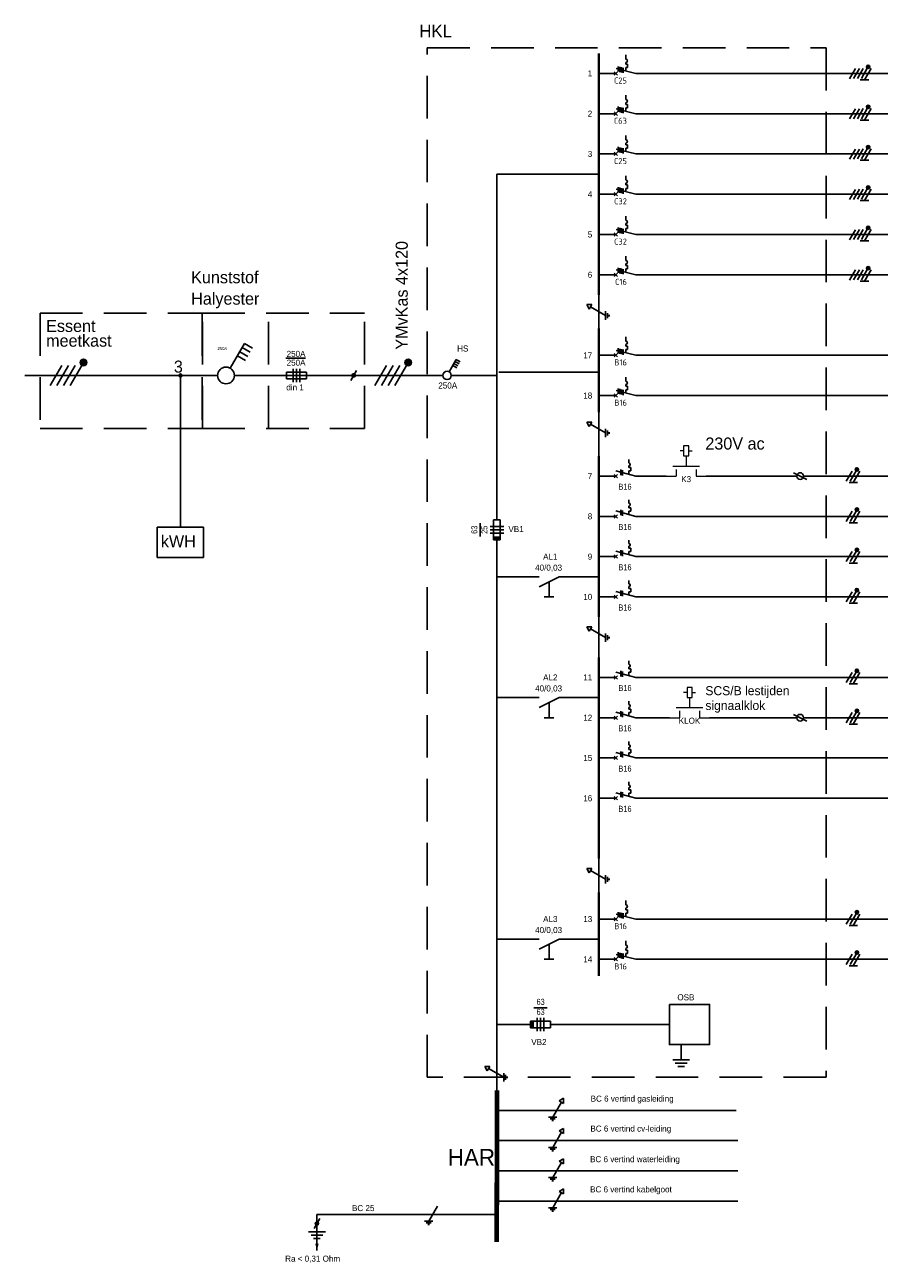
# Model space of a CAD drawing. Header units: millimetres. Extents: x -35665 to 9285, y 16711 to 36239.
# Tile 20 of 22: x -17698 to -4962, y 16711 to 35164. Entities that reach past the tile are written whole.
import ezdxf
from ezdxf.enums import TextEntityAlignment as Align

# ---------------------------------------------------------------- set-up
doc = ezdxf.new("R2010")
doc.units = ezdxf.units.MM
doc.header["$LTSCALE"] = 100
doc.linetypes.add('HIDDEN', pattern=[9.525, 6.35, -3.175])
doc.linetypes.add('STABI11', pattern=[2, 1, -1])
for name, color, linetype in [('EL$1----', 3, 'Continuous'), ('EL$1----__HL', 3, 'Continuous'), ('EL$1----_HKL', 3, 'Continuous'), ('EL6-----', 7, 'Continuous'), ('EL6121--', 3, 'Continuous'), ('EL6221--', 3, 'Continuous'), ('EL6222--', 3, 'Continuous'), ('EL6311--', 3, 'Continuous'), ('EL6312--', 3, 'Continuous'), ('WL531---', 4, 'Continuous')]:
    doc.layers.add(name, color=color, linetype=linetype)
doc.styles.add('BURO-018', font='BUROFONT.shx', dxfattribs={"height": 90})
doc.styles.add('BURO-025', font='BUROFONT.shx', dxfattribs={"height": 125})
doc.styles.add('ISO18', font='isocp.shx', dxfattribs={"width": 0.9, "height": 180})
doc.styles.add('SMAL', font='B-GBP', dxfattribs={"width": 0.8, "height": 90})

# ---------------------------------------------------------------- blocks, each defined once
blk = doc.blocks.new('072101A')
at = {"color": 0, "linetype": 'Continuous'}
for p, q in [((1, 0), (-1, 0)), ((-1, 0), (-1, -6)), ((1, -6), (1, 0)), ((-1, -6), (1, -6))]:
    blk.add_line(p, q, dxfattribs=at)
at = {"color": 0, "linetype": 'Continuous', "style": 'BURO-018', "flags": 1}
for tag, p in [('E_ID', (0, 0)), ('E_MATCODE', (0, -5))]:
    blk.add_attdef(tag, p, '', height=1.8, dxfattribs=at)
at = {"color": 0, "linetype": 'Continuous', "style": 'BURO-018'}
blk.add_attdef('E_KODE', text='', height=1.8, dxfattribs=at).set_placement((-3, -3), align=Align.MIDDLE_RIGHT)
blk = doc.blocks.new('0721013F')
at = {"color": 0, "linetype": 'Continuous'}
for p, q in [((-2, -2), (2, -2)), ((-2, -3), (2, -3)), ((2, -4), (-2, -4))]:
    blk.add_line(p, q, dxfattribs=at)
blk = doc.blocks.new('0302A1')
at = {"color": 0, "linetype": 'Continuous'}
blk.add_line((-0.87, -1.5), (0.87, 1.5), dxfattribs=at)
at = {"color": 0, "const_width": 0.5}
blk.add_lwpolyline([(-0.25, 0, 1), (0.25, 0, 1)], format="xyb", close=True, dxfattribs=at)
at = {"color": 0, "linetype": 'Continuous'}
blk.add_circle((0, 0), 0.5, dxfattribs=at)
at = {"color": 0, "linetype": 'Continuous', "style": 'BURO-018', "flags": 1}
blk.add_attdef('E_MATCODE', text='', height=1.8, dxfattribs=at).set_placement((0, 0), align=Align.MIDDLE)
blk = doc.blocks.new('070201')
at = {"color": 0, "linetype": 'Continuous'}
blk.add_line((0, -6), (-3, 0), dxfattribs=at)
at = {"color": 0, "linetype": 'Continuous', "style": 'BURO-018'}
blk.add_attdef('E_ASK1', text='', height=1.8, dxfattribs=at).set_placement((-1, 1), align=Align.RIGHT)
at = {"color": 0, "linetype": 'Continuous', "style": 'BURO-018', "flags": 1}
for tag, p in [('E_ID', (0, 0)), ('E_MATCODE', (0, -5))]:
    blk.add_attdef(tag, p, '', height=1.8, dxfattribs=at)
at = {"color": 0, "linetype": 'Continuous', "style": 'BURO-018'}
blk.add_attdef('E_KODE', text='', height=1.8, dxfattribs=at).set_placement((3, -3), align=Align.MIDDLE_LEFT)
blk.add_attdef('E_ASK2', text='', height=1.8, dxfattribs=at).set_placement((-1, -7), align=Align.TOP_RIGHT)
blk = doc.blocks.new('0713B6')
at = {"color": 0, "linetype": 'Continuous'}
blk.add_line((-4.5, 0), (0, 0), dxfattribs=at)
at = {"color": 0, "linetype": 'Continuous', "const_width": 0.5}
blk.add_lwpolyline([(-4.5, 1.5), (-4.5, -1.5)], dxfattribs=at)
blk = doc.blocks.new('1114A3A')
at = {"color": 0, "linetype": 'Continuous'}
for p, q in [((0.62, 1.08), (2.74, 4.75)), ((2.39, 4.14), (3.6, 3.44)), ((2.74, 4.75), (3.95, 4.05)), ((1.69, 2.93), (2.9, 2.23)), ((2.04, 3.54), (3.25, 2.84))]:
    blk.add_line(p, q, dxfattribs=at)
blk.add_circle((0, 0), 1.25, dxfattribs=at)
at = {"color": 0, "linetype": 'Continuous', "style": 'BURO-018', "flags": 1}
for tag, p in [('E_ID', (0, 0.08)), ('E_MATCODE', (0, -4.92))]:
    blk.add_attdef(tag, p, '', height=1.8, dxfattribs=at)
at = {"color": 0, "linetype": 'Continuous', "style": 'BURO-018'}
blk.add_attdef('E_IGS', text='', height=1.8, dxfattribs=at).set_placement((3, 0.08), align=Align.MIDDLE_LEFT)
blk = doc.blocks.new('021501')
at = {"color": 0, "linetype": 'Continuous'}
for p, q in [((0, -4.5), (0, 0)), ((-2.5, -4.5), (2.5, -4.5)), ((-1.75, -5.5), (1.75, -5.5)), ((-1, -6.5), (1, -6.5))]:
    blk.add_line(p, q, dxfattribs=at)
at = {"color": 0, "linetype": 'Continuous', "style": 'BURO-018', "flags": 1}
blk.add_attdef('E_MATCODE', text='', height=1.8, dxfattribs=at).set_placement((0, 0), align=Align.MIDDLE)
blk = doc.blocks.new('1111A5')
at = {"color": 0, "linetype": 'Continuous'}
for p, q in [((-5, 0), (5, 0)), ((1.44, 2.5), (-1.15, -2)), ((0.79, 2.88), (2.09, 3.62)), ((0.79, 2.88), (2.09, 2.12)), ((2.09, 2.12), (2.09, 3.62)), ((-2.4, -2), (0.1, -2)), ((-1.9, -2.5), (-0.4, -2.5)), ((-1.4, -3), (-0.9, -3))]:
    blk.add_line(p, q, dxfattribs=at)
at = {"color": 0, "linetype": 'Continuous', "style": 'BURO-018', "flags": 1}
blk.add_attdef('E_MATCODE', text='', height=1.8, dxfattribs=at).set_placement((0, 0), align=Align.MIDDLE)
blk = doc.blocks.new('1111A1')
at = {"color": 0, "linetype": 'Continuous'}
for p, q in [((-5, 0), (5, 0)), ((1.44, 2.5), (-1.15, -2)), ((-2.4, -2), (0.1, -2)), ((-1.9, -2.5), (-0.4, -2.5)), ((-1.4, -3), (-0.9, -3))]:
    blk.add_line(p, q, dxfattribs=at)
at = {"color": 0, "linetype": 'Continuous', "style": 'BURO-018', "flags": 1}
blk.add_attdef('E_MATCODE', text='', height=1.8, dxfattribs=at).set_placement((0, 0), align=Align.MIDDLE)
blk = doc.blocks.new('0215A2')
at = {"color": 0, "linetype": 'Continuous'}
for p, q in [((0, -8), (0, 0)), ((-2.5, -2.5), (2.5, -2.5)), ((-1.75, -3.5), (1.75, -3.5)), ((-1, -4.5), (1, -4.5))]:
    blk.add_line(p, q, dxfattribs=at)
blk.add_lwpolyline([(0, -8, 0, 1, 0), (0, -6, 1, 1, 0)], format="xyseb", dxfattribs=at)
at = {"color": 0, "linetype": 'Continuous', "style": 'BURO-018', "flags": 1}
blk.add_attdef('E_MATCODE', text='', height=1.8, dxfattribs=at).set_placement((0, 0), align=Align.MIDDLE)
blk = doc.blocks.new('m1')
at = {"color": 0, "linetype": 'Continuous'}
blk.add_line((0, 21), (0, 33), dxfattribs=at)
blk = doc.blocks.new('b1s')
at = {"color": 0, "linetype": 'Continuous'}
blk.add_line((0, 33), (0, 54), dxfattribs=at)
blk = doc.blocks.new('m1s')
at = {"color": 0, "linetype": 'Continuous'}
blk.add_line((0, 54), (0, 66), dxfattribs=at)
blk = doc.blocks.new('M2')
at = {"color": 0, "linetype": 'Continuous', "lineweight": 20}
for p, q in [((-3, 23), (-3, 31)), ((-2, 30), (0, 30)), ((0, 30), (0, 33)), ((-6, 27.75), (-9, 27.75)), ((-9, 27.75), (-9, 26.25)), ((-9, 26.25), (-6, 26.25)), ((-7.5, 27.75), (-7.5, 28.75)), ((-7.5, 26.25), (-7.5, 25.25)), ((-6, 26.25), (-6, 27.75)), ((-6, 27.25), (-6, 27.25)), ((-2, 24), (0, 24)), ((0, 21), (0, 24))]:
    blk.add_line(p, q, dxfattribs=at)
at = {"color": 0, "linetype": 'STABI11', "lineweight": 20}
blk.add_line((-6, 27), (-3, 27), dxfattribs=at)
at = {"color": 1, "linetype": 'Continuous', "lineweight": 20, "style": 'BURO-018'}
blk.add_attdef('E_VRIJ1', (-6, 30), '', height=1.8, rotation=90, dxfattribs=at)
blk.add_attdef('E_IMS', text='', height=1.8, rotation=90, dxfattribs=at).set_placement((0, 27), align=Align.TOP_CENTER)
blk = doc.blocks.new('M19S')
at = {"color": 0, "linetype": 'Continuous'}
for p, q in [((0, 61), (0, 66)), ((0, 54), (0, 59))]:
    blk.add_line(p, q, dxfattribs=at)
at = {"color": 0}
blk.add_line((1, 62), (-1, 58), dxfattribs=at)
blk.add_circle((0, 60), 1, dxfattribs=at)
at = {"color": 1, "linetype": 'Continuous', "style": 'BURO-018'}
blk.add_attdef('E_TRMNR', text='', height=1.8, rotation=90, dxfattribs=at).set_placement((3, 57), align=Align.TOP_LEFT)
at = {"color": 1, "style": 'BURO-018'}
blk.add_attdef('E_VRIJ1', (-3, 57), '', height=1.8, rotation=90, dxfattribs=at)
blk = doc.blocks.new('F344')
at = {"color": 3}
for p, q in [((0, 15), (0, 25)), ((0, 15), (-1.46, 9.18)), ((0, 9), (0, 4))]:
    blk.add_line(p, q, dxfattribs=at)
for p, q in [((-4.25, 12), (-5.5, 12)), ((-2.75, 12), (-3.25, 12)), ((-2.75, 12.5), (-2.75, 12)), ((-1.75, 12.5), (-2.75, 12.5)), ((-1.75, 12), (-1.75, 12.5)), ((-0.75, 12), (-1.75, 12)), ((-1.71, 11.25), (-0.16, 11.25)), ((-2.09, 9.75), (-0.54, 9.75)), ((-1.96, 10.25), (-0.41, 10.25)), ((-1.84, 10.75), (-0.29, 10.75)), ((-0.5, 8.5), (0.5, 9.5)), ((-0.5, 9.5), (0.5, 8.5))]:
    blk.add_line(p, q)
blk.add_arc((-3.75, 12), 0.5, 0, 180)
at = {"color": 0, "style": 'ISO18', "width": 0.9}
blk.add_attdef('I-NOM', text='', height=1.8, dxfattribs=at).set_placement((-1.5, 13.52), align=Align.RIGHT)
at = {"color": 0, "style": 'ISO18', "width": 0.9, "flags": 3}
blk.add_attdef('NAAM', text='', height=1.8, dxfattribs=at).set_placement((0.01, -3.64), align=Align.MIDDLE)
blk = doc.blocks.new('*U57')
for p, q in [((0, 2000), (0, 1100)), ((0, 1100), (-161, 500)), ((-50, 450), (50, 550)), ((-50, 550), (50, 450)), ((0, 500), (0, 0))]:
    blk.add_line(p, q)
at = {"color": 7}
for p, q in [((-392, 888), (-490, 888)), ((-307, 888), (-255, 888)), ((-254, 950), (-154, 950)), ((-254, 889), (-254, 950)), ((-154, 950), (-154, 889)), ((-154, 889), (-57, 889)), ((-192, 654), (-31, 654)), ((-178, 704), (-17, 704))]:
    blk.add_line(p, q, dxfattribs=at)
blk.add_arc((-349, 888), 43.4, 0, 180, dxfattribs=at)
at = {"color": 7, "style": 'SMAL', "width": 0.8}
blk.add_attdef('IN', text='', height=180, dxfattribs=at).set_placement((-358, 1187), align=Align.MIDDLE)
blk = doc.blocks.new('*U59')
at = {"color": 0, "linetype": 'Continuous'}
for p, q in [((-100, 500), (-500, 500)), ((0, 100), (-600, 100)), ((0, -100), (0, 100)), ((-600, -100), (0, -100))]:
    blk.add_line(p, q, dxfattribs=at)
at = {"linetype": 'Continuous'}
blk.add_line((-600, 100), (-600, -100), dxfattribs=at)
blk.add_line((-600, 100), (-600, -100), dxfattribs=at)
at = {"ltscale": 0.3}
for points in [[(-400, -200), (-400, 200)], [(-299.999904, 200), (-299.999904, -200)], [(-200, -200), (-200, 200)]]:
    blk.add_lwpolyline(points, dxfattribs=at)
at = {"color": 2, "linetype": 'Continuous'}
blk.add_solid([(-600, 100), (-500, 100), (-600, -100), (-500, -100)], dxfattribs=at)
at = {"ltscale": 0.3, "style": 'SMAL', "width": 0.8}
for tag, p in [('PASCO', (-300, 675)), ('ZEKERINGWAARDE', (-300, 375))]:
    blk.add_attdef(tag, text='', height=180, dxfattribs=at).set_placement(p, align=Align.MIDDLE)
blk = doc.blocks.new('ES-ITG07')
for p, q in [((-202, -150), (-29, 150)), ((-87, -150), (90, 157)), ((6, -190), (202, 150)), ((165, 200), (65, 200)), ((161, 220), (70, 220)), ((161, 180), (70, 180)), ((145, 240), (85, 240)), ((145, 160), (85, 160)), ((-119, -190), (131, -190))]:
    blk.add_line(p, q)
blk.add_circle((115, 200), 50)
blk = doc.blocks.new('*U61')
for p, q in [((-437, -157), (-264, 143)), ((-319, -153), (-146, 147)), ((-202, -150), (-29, 150)), ((-87, -150), (90, 157)), ((6, -190), (202, 150)), ((165, 200), (65, 200)), ((161, 220), (70, 220)), ((161, 180), (70, 180)), ((145, 240), (85, 240)), ((145, 160), (85, 160)), ((-119, -190), (131, -190))]:
    blk.add_line(p, q)
blk.add_circle((115, 200), 50)

msp = doc.modelspace()

# ---------------------------------------------------------------- linework, layer by layer
at = {"color": 3, "linetype": 'Continuous'}
for p, q in [((-14636, 30047), (-14424, 30414)), ((-14494, 30292), (-14373, 30222)), ((-14459, 30353), (-14338, 30283)), ((-14424, 30414), (-14303, 30344)), ((-17321, 29789), (-17148, 30089)), ((-17221, 29789), (-17048, 30089)), ((-17121, 29789), (-16948, 30089)), ((-17021, 29789), (-16848, 30089)), ((-14529, 30232), (-14408, 30162)), ((-12481, 29789), (-12308, 30089)), ((-12381, 29789), (-12208, 30089)), ((-12281, 29789), (-12108, 30089)), ((-12181, 29789), (-12008, 30089)), ((-17698, 29939), (-15051, 29939)), ((-15377, 29939), (-14824, 29939)), ((-14565, 29939), (-13799, 29939)), ((-13799, 29939), (-12796, 29939)), ((-12796, 29939), (-11466, 29939))]:
    msp.add_line(p, q, dxfattribs=at)
at = {"color": 3}
for p, q in [((-15727, 27677), (-15727, 27227)), ((-15727, 27677), (-15032, 27677)), ((-15032, 27677), (-15032, 27227)), ((-15727, 27227), (-15032, 27227))]:
    msp.add_line(p, q, dxfattribs=at)
at = {"color": 3, "linetype": 'Continuous', "const_width": 50}
for points in [[(-16835, 30110, 1), (-16810, 30154, 1)], [(-11995, 30110, 1), (-11970, 30154, 1)]]:
    msp.add_lwpolyline(points, format="xyb", close=True, dxfattribs=at)
at = {"color": 3, "linetype": 'Continuous'}
for centre, radius in [((-16823, 30132), 50), ((-11983, 30132), 50), ((-14699, 29939), 125)]:
    msp.add_circle(centre, radius, dxfattribs=at)
at = {"layer": 'EL$1----', "linetype": 'Continuous'}
for p, q in [((-7540, 28439), (-6440, 28439)), ((-7540, 27839), (-6440, 27839)), ((-7540, 27239), (-6440, 27239)), ((-7540, 26639), (-6440, 26639))]:
    msp.add_line(p, q, dxfattribs=at)
at = {"layer": 'EL$1----', "color": 10, "linetype": 'HIDDEN'}
msp.add_lwpolyline([(-11700, 34819), (-5754, 34819), (-5754, 19481), (-11700, 19481)], close=True, dxfattribs=at)
at = {"layer": 'EL$1----'}
for points in [[(-10660, 32939), (-10660, 27789)], [(-8090, 30239), (9285, 30239)], [(-9140, 29989), (-10630, 29989)], [(-8090, 29639), (9285, 29639)], [(-10660, 27489), (-10660, 20268)], [(-8090, 25439), (-8140, 25439)], [(-8090, 24839), (-8140, 24839)], [(-8090, 24239), (-8140, 24239)], [(-8090, 23639), (-8140, 23639)], [(-8090, 21839), (9285, 21839)], [(-8090, 21239), (9285, 21239)], [(-10660, 19789), (-10660, 20268)], [(-9860, 20268), (-8090, 20268)]]:
    msp.add_lwpolyline(points, dxfattribs=at)
at = {"layer": 'EL$1----_HKL'}
for p, q in [((-5840, 34439), (9285, 34439)), ((-5840, 33839), (9285, 33839)), ((-5840, 33239), (9285, 33239)), ((-5840, 32639), (9285, 32639)), ((-5840, 32039), (9285, 32039)), ((-5840, 31439), (9285, 31439)), ((-5840, 28439), (9285, 28439)), ((-5840, 27839), (9285, 27839)), ((-5840, 27239), (9285, 27239)), ((-5840, 26639), (9285, 26639)), ((-5840, 25439), (9285, 25439)), ((-5840, 24839), (9285, 24839)), ((-5840, 24239), (9285, 24239)), ((-5840, 23639), (9285, 23639))]:
    msp.add_line(p, q, dxfattribs=at)
for points in [[(-9140, 34139, 35, 35, 0), (-9140, 34739, 35, 35, 0)], [(-9140, 33539, 35, 35, 0), (-9140, 34139, 35, 35, 0)], [(-9140, 32939, 35, 35, 0), (-9140, 33539, 35, 35, 0)], [(-9140, 32339, 35, 35, 0), (-9140, 32939, 35, 35, 0)], [(-9140, 31739, 35, 35, 0), (-9140, 32339, 35, 35, 0)], [(-9140, 31139, 35, 35, 0), (-9140, 31739, 35, 35, 0)], [(-9140, 29389, 35, 35, 0), (-9140, 30639, 35, 35, 0)], [(-9140, 28139, 35, 35, 0), (-9140, 28739, 35, 35, 0)], [(-9140, 27539, 35, 35, 0), (-9140, 28139, 35, 35, 0)], [(-9140, 26939, 35, 35, 0), (-9140, 27539, 35, 35, 0)], [(-9140, 26339, 35, 35, 0), (-9140, 26939, 35, 35, 0)], [(-9140, 25139, 35, 35, 0), (-9140, 25739, 35, 35, 0)], [(-9140, 24539, 35, 35, 0), (-9140, 25139, 35, 35, 0)], [(-9140, 23939, 35, 35, 0), (-9140, 24539, 35, 35, 0)], [(-9140, 23339, 35, 35, 0), (-9140, 23939, 35, 35, 0)], [(-9140, 22739, 35, 35, 0), (-9140, 23339, 35, 35, 0)], [(-9140, 20989, 35, 35, 0), (-9140, 22239, 35, 35, 0)]]:
    msp.add_lwpolyline(points, format="xyseb", dxfattribs=at)
at = {"layer": 'EL6121--'}
msp.add_lwpolyline([(-8090, 20568), (-7490, 20568), (-7490, 19968), (-8090, 19968)], close=True, dxfattribs=at)
at = {"layer": 'EL6222--', "color": 3}
msp.add_line((-15376, 29939), (-15376, 27677), dxfattribs=at)
at = {"layer": 'EL6222--'}
for p, q in [((-9140, 28889), (-9140, 28739)), ((-9140, 25839), (-9140, 25739)), ((-7093, 18987), (-10664, 18987)), ((-7068, 18537), (-10664, 18537)), ((-7068, 18087), (-10667, 18087)), ((-7068, 17637), (-10667, 17637)), ((-13343, 17437), (-10677, 17437)), ((-13343, 17437), (-10677, 17437)), ((-13343, 17437), (-10677, 17437)), ((-13343, 17302), (-13343, 17437))]:
    msp.add_line(p, q, dxfattribs=at)
for points in [[(-9140, 32939), (-10660, 32939)], [(-11466, 29939), (-12112, 29939)], [(-10660, 29939), (-11341, 29939)], [(-10660, 26939), (-10033, 26939)], [(-9140, 26939), (-9733, 26939)], [(-10660, 25139), (-10033, 25139)], [(-9140, 25139), (-9733, 25139)], [(-10660, 21539), (-10033, 21539)], [(-9140, 21539), (-9733, 21539)], [(-10160, 20268), (-10660, 20268)]]:
    msp.add_lwpolyline(points, dxfattribs=at)
at = {"layer": 'EL6222--', "const_width": 70}
msp.add_lwpolyline([(-10663, 17026), (-10660, 19289)], dxfattribs=at)
at = {"layer": 'EL6222--'}
msp.add_circle((-15377, 29939), 21.6, dxfattribs=at)
at = {"layer": 'EL6311--', "color": 1, "linetype": 'HIDDEN'}
for p, q in [((-17471, 30867), (-17471, 29149)), ((-17471, 30867), (-15051, 30867)), ((-15054, 30867), (-15054, 29149)), ((-15054, 30867), (-12634, 30867)), ((-15051, 29149), (-15051, 30867)), ((-14067, 29149), (-14067, 30867)), ((-12634, 29149), (-12634, 30867)), ((-17471, 29149), (-15051, 29149)), ((-15054, 29149), (-12634, 29149))]:
    msp.add_line(p, q, dxfattribs=at)
at = {"layer": 'EL6312--', "color": 1}
msp.add_line((-13805, 30194), (-13516, 30194), dxfattribs=at)

# ---------------------------------------------------------------- block references
at = {"layer": 'EL$1----'}
ref = msp.add_blockref('F344', (-9340, 34439), dxfattribs=dict(at, xscale=50, yscale=50, zscale=50, rotation=270))
ref.add_attrib('I-NOM', 'C25', dxfattribs={"layer": '0', "color": 0, "height": 90, "style": 'ISO18', "width": 0.9}).set_placement((-8724, 34288), align=Align.RIGHT)
for name, p, xscale, yscale, zscale in [('*U61', (-5185, 34439), 0.5, 0.5, 0.5), ('*U61', (-5185, 33839), 0.5, 0.5, 0.5), ('*U61', (-5185, 33239), 0.5, 0.5, 0.5), ('*U61', (-5185, 32639), 0.5, 0.5, 0.5), ('*U61', (-5185, 32039), 0.5, 0.5, 0.5), ('*U61', (-5185, 31439), 0.5, 0.5, 0.5), ('0302A1', (-12796, 29939), 50, 50, 50), ('ES-ITG07', (-5353, 28439), 0.5, 0.5, 0.5), ('ES-ITG07', (-5353, 27839), 0.5, 0.5, 0.5), ('ES-ITG07', (-5353, 27239), 0.5, 0.5, 0.5), ('ES-ITG07', (-5353, 26639), 0.5, 0.5, 0.5), ('ES-ITG07', (-5353, 25439), 0.5, 0.5, 0.5), ('ES-ITG07', (-5353, 24839), 0.5, 0.5, 0.5), ('ES-ITG07', (-5353, 21839), 0.5, 0.5, 0.5), ('ES-ITG07', (-5353, 21239), 0.5, 0.5, 0.5)]:
    msp.add_blockref(name, p, dxfattribs=dict(at, xscale=xscale, yscale=yscale, zscale=zscale))
ref = msp.add_blockref('F344', (-9340, 33839), dxfattribs=dict(at, xscale=50, yscale=50, zscale=50, rotation=270))
ref.add_attrib('I-NOM', 'C63', dxfattribs={"layer": '0', "color": 0, "height": 90, "style": 'ISO18', "width": 0.9}).set_placement((-8724, 33688), align=Align.RIGHT)
ref = msp.add_blockref('F344', (-9340, 33239), dxfattribs=dict(at, xscale=50, yscale=50, zscale=50, rotation=270))
ref.add_attrib('I-NOM', 'C25', dxfattribs={"layer": '0', "color": 0, "height": 90, "style": 'ISO18', "width": 0.9}).set_placement((-8724, 33088), align=Align.RIGHT)
ref = msp.add_blockref('F344', (-9340, 32639), dxfattribs=dict(at, xscale=50, yscale=50, zscale=50, rotation=270))
ref.add_attrib('I-NOM', 'C32', dxfattribs={"layer": '0', "color": 0, "height": 90, "style": 'ISO18', "width": 0.9}).set_placement((-8724, 32488), align=Align.RIGHT)
ref = msp.add_blockref('F344', (-9340, 32039), dxfattribs=dict(at, xscale=50, yscale=50, zscale=50, rotation=270))
ref.add_attrib('I-NOM', 'C32', dxfattribs={"layer": '0', "color": 0, "height": 90, "style": 'ISO18', "width": 0.9}).set_placement((-8724, 31888), align=Align.RIGHT)
ref = msp.add_blockref('F344', (-9340, 31439), dxfattribs=dict(at, xscale=50, yscale=50, zscale=50, rotation=270))
ref.add_attrib('I-NOM', 'C16', dxfattribs={"layer": '0', "color": 0, "height": 90, "style": 'ISO18', "width": 0.9}).set_placement((-8724, 31288), align=Align.RIGHT)
ref = msp.add_blockref('F344', (-9340, 30239), dxfattribs=dict(at, xscale=50, yscale=50, zscale=50, rotation=270))
ref.add_attrib('I-NOM', 'B16', dxfattribs={"layer": '0', "color": 0, "height": 90, "style": 'ISO18', "width": 0.9}).set_placement((-8724, 30088), align=Align.RIGHT)
at = {"layer": 'EL$1----', "xscale": 50, "yscale": 50, "zscale": 50, "rotation": 90}
for name in ['072101A', '0721013F']:
    msp.add_blockref(name, (-13799, 29939), dxfattribs=at)
at = {"layer": 'EL$1----'}
ref = msp.add_blockref('F344', (-9340, 29639), dxfattribs=dict(at, xscale=50, yscale=50, zscale=50, rotation=270))
ref.add_attrib('I-NOM', 'B16', dxfattribs={"layer": '0', "color": 0, "height": 90, "style": 'ISO18', "width": 0.9}).set_placement((-8724, 29488), align=Align.RIGHT)
ref = msp.add_blockref('*U57', (-9140, 28439), dxfattribs=dict(at, xscale=0.5, yscale=0.5, zscale=0.5, rotation=270))
ref.add_attrib('IN', 'B16', dxfattribs={"layer": '0', "color": 7, "height": 90, "style": 'SMAL', "width": 0.8}).set_placement((-8752, 28281), align=Align.MIDDLE)
ref = msp.add_blockref('*U57', (-9140, 27839), dxfattribs=dict(at, xscale=0.5, yscale=0.5, zscale=0.5, rotation=270))
ref.add_attrib('IN', 'B16', dxfattribs={"layer": '0', "color": 7, "height": 90, "style": 'SMAL', "width": 0.8}).set_placement((-8752, 27681), align=Align.MIDDLE)
ref = msp.add_blockref('*U57', (-9140, 27239), dxfattribs=dict(at, xscale=0.5, yscale=0.5, zscale=0.5, rotation=270))
ref.add_attrib('IN', 'B16', dxfattribs={"layer": '0', "color": 7, "height": 90, "style": 'SMAL', "width": 0.8}).set_placement((-8752, 27081), align=Align.MIDDLE)
ref = msp.add_blockref('*U57', (-9140, 26639), dxfattribs=dict(at, xscale=0.5, yscale=0.5, zscale=0.5, rotation=270))
ref.add_attrib('IN', 'B16', dxfattribs={"layer": '0', "color": 7, "height": 90, "style": 'SMAL', "width": 0.8}).set_placement((-8752, 26481), align=Align.MIDDLE)
ref = msp.add_blockref('*U57', (-9140, 25439), dxfattribs=dict(at, xscale=0.5, yscale=0.5, zscale=0.5, rotation=270))
ref.add_attrib('IN', 'B16', dxfattribs={"layer": '0', "color": 7, "height": 90, "style": 'SMAL', "width": 0.8}).set_placement((-8752, 25281), align=Align.MIDDLE)
ref = msp.add_blockref('*U57', (-9140, 24839), dxfattribs=dict(at, xscale=0.5, yscale=0.5, zscale=0.5, rotation=270))
ref.add_attrib('IN', 'B16', dxfattribs={"layer": '0', "color": 7, "height": 90, "style": 'SMAL', "width": 0.8}).set_placement((-8752, 24681), align=Align.MIDDLE)
ref = msp.add_blockref('*U57', (-9140, 24239), dxfattribs=dict(at, xscale=0.5, yscale=0.5, zscale=0.5, rotation=270))
ref.add_attrib('IN', 'B16', dxfattribs={"layer": '0', "color": 7, "height": 90, "style": 'SMAL', "width": 0.8}).set_placement((-8752, 24081), align=Align.MIDDLE)
ref = msp.add_blockref('*U57', (-9140, 23639), dxfattribs=dict(at, xscale=0.5, yscale=0.5, zscale=0.5, rotation=270))
ref.add_attrib('IN', 'B16', dxfattribs={"layer": '0', "color": 7, "height": 90, "style": 'SMAL', "width": 0.8}).set_placement((-8752, 23481), align=Align.MIDDLE)
ref = msp.add_blockref('F344', (-9340, 21839), dxfattribs=dict(at, xscale=50, yscale=50, zscale=50, rotation=270))
ref.add_attrib('I-NOM', 'B16', dxfattribs={"layer": '0', "color": 0, "height": 90, "style": 'ISO18', "width": 0.9}).set_placement((-8724, 21688), align=Align.RIGHT)
ref = msp.add_blockref('F344', (-9340, 21239), dxfattribs=dict(at, xscale=50, yscale=50, zscale=50, rotation=270))
ref.add_attrib('I-NOM', 'B16', dxfattribs={"layer": '0', "color": 0, "height": 90, "style": 'ISO18', "width": 0.9}).set_placement((-8724, 21088), align=Align.RIGHT)
at = {"layer": 'EL$1----__HL', "color": 3, "xscale": 0.5, "yscale": 0.5, "zscale": 0.5, "rotation": 90}
msp.add_blockref('*U59', (-10660, 27789), dxfattribs=at).add_auto_attribs({'PASCO': '63', 'ZEKERINGWAARDE': '25'})
at = {"layer": 'EL$1----__HL', "color": 3, "xscale": 0.5, "yscale": 0.5, "zscale": 0.5}
msp.add_blockref('*U59', (-9860, 20268), dxfattribs=at).add_auto_attribs({'PASCO': '63', 'ZEKERINGWAARDE': '63'})
at = {"layer": 'EL$1----_HKL', "xscale": 50, "yscale": 50, "zscale": 50, "rotation": 270}
for name, p in [('m1', (-9140, 34439)), ('b1s', (-9140, 34439)), ('m1s', (-9140, 34439)), ('m1', (-9140, 33839)), ('b1s', (-9140, 33839)), ('m1s', (-9140, 33839)), ('m1', (-9140, 33239)), ('b1s', (-9140, 33239)), ('m1s', (-9140, 33239)), ('m1', (-9140, 32639)), ('b1s', (-9140, 32639)), ('m1s', (-9140, 32639)), ('m1', (-9140, 32039)), ('b1s', (-9140, 32039)), ('m1s', (-9140, 32039)), ('m1', (-9140, 31439)), ('b1s', (-9140, 31439)), ('m1s', (-9140, 31439)), ('M19S', (-9140, 28439)), ('m1', (-9190, 27839)), ('m1s', (-9140, 27839)), ('m1', (-9190, 27239)), ('m1s', (-9140, 27239)), ('m1', (-9190, 26639)), ('m1s', (-9140, 26639)), ('m1', (-9140, 25439)), ('b1s', (-9140, 25439)), ('m1s', (-9140, 25439)), ('b1s', (-9140, 24839)), ('M19S', (-9140, 24839)), ('m1', (-9140, 24239)), ('b1s', (-9140, 24239)), ('m1s', (-9140, 24239)), ('m1', (-9140, 23639)), ('b1s', (-9140, 23639)), ('m1s', (-9140, 23639))]:
    msp.add_blockref(name, p, dxfattribs=at)
for p, values in [((-9190, 28439), {'E_IMS': 'K3'}), ((-9140, 24839), {'E_IMS': 'KLOK'})]:
    msp.add_blockref('M2', p, dxfattribs=at).add_auto_attribs(values)
at = {"layer": 'EL6121--', "xscale": 50, "yscale": 50, "zscale": 50}
msp.add_blockref('021501', (-7915, 19968), dxfattribs=at)
at = {"layer": 'EL6222--', "xscale": 50, "yscale": 50, "zscale": 50}
for name, p, rotation in [('1111A5', (-9140, 30889), 90), ('1111A5', (-9140, 29139), 90), ('0713B6', (-9883, 26864), 90), ('1111A5', (-9140, 26089), 90), ('0713B6', (-9883, 25064), 90), ('1111A5', (-9140, 22489), 90), ('0713B6', (-9883, 21464), 90), ('1111A5', (-10660, 19539), 90), ('0302A1', (-13343, 17302), 180), ('0302A1', (-13343, 17302), 180), ('0302A1', (-13343, 17302), 180)]:
    msp.add_blockref(name, p, dxfattribs=dict(at, rotation=rotation))
at = {"layer": 'EL6222--'}
ref = msp.add_blockref('1114A3A', (-11404, 29939), dxfattribs=dict(at, xscale=50, yscale=50, zscale=50))
ref.add_attrib('E_MATCODE', '250A', (-11534, 29744), dxfattribs={"layer": '0', "color": 1, "linetype": 'Continuous', "height": 90, "style": 'BURO-018'})
ref.add_attrib('E_IGS', 'HS', dxfattribs={"layer": '0', "color": 1, "linetype": 'Continuous', "height": 90, "style": 'BURO-018'}).set_placement((-11254, 30340), align=Align.MIDDLE_LEFT)
ref = msp.add_blockref('070201', (-10033, 26939), dxfattribs=dict(at, xscale=50, yscale=50, zscale=50, rotation=90))
ref.add_attrib('E_MATCODE', '40/0,03', (-10091, 27030), dxfattribs={"layer": '0', "color": 1, "linetype": 'Continuous', "height": 90, "style": 'BURO-018'})
ref = msp.add_blockref('070201', (-10033, 25139), dxfattribs=dict(at, xscale=50, yscale=50, zscale=50, rotation=90))
ref.add_attrib('E_MATCODE', '40/0,03', (-10091, 25230), dxfattribs={"layer": '0', "color": 1, "linetype": 'Continuous', "height": 90, "style": 'BURO-018'})
ref = msp.add_blockref('070201', (-10033, 21539), dxfattribs=dict(at, xscale=50, yscale=50, zscale=50, rotation=90))
ref.add_attrib('E_MATCODE', '40/0,03', (-10091, 21630), dxfattribs={"layer": '0', "color": 1, "linetype": 'Continuous', "height": 90, "style": 'BURO-018'})
for name, p, xscale, yscale, zscale in [('1111A5', (-9772, 18987), 49.99999999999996, 49.99999999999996, 49.99999999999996), ('1111A5', (-9772, 18537), 49.99999999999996, 49.99999999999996, 49.99999999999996), ('1111A5', (-9772, 18087), 49.99999999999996, 49.99999999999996, 49.99999999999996), ('1111A5', (-9772, 17637), 49.99999999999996, 49.99999999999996, 49.99999999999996), ('1111A1', (-11620, 17437), 50, 50, 50), ('1111A1', (-11620, 17437), 50, 50, 50), ('1111A1', (-11620, 17437), 50, 50, 50), ('0215A2', (-13343, 17302), 50, 50, 50), ('0215A2', (-13343, 17302), 50, 50, 50), ('0215A2', (-13343, 17302), 50, 50, 50)]:
    msp.add_blockref(name, p, dxfattribs=dict(at, xscale=xscale, yscale=yscale, zscale=zscale))

# ---------------------------------------------------------------- texts
at = {"layer": 'EL$1----_HKL', "color": 1, "style": 'BURO-018'}
for s, height, p in [('HKL', 187.5, (-11330, 35070)), ('1', 90, (-9240, 34439)), ('2', 90, (-9240, 33839)), ('3', 90, (-9240, 33239)), ('4', 90, (-9240, 32639)), ('5', 90, (-9240, 32039)), ('6', 90, (-9240, 31439)), ('17', 90, (-9240, 30239)), ('18', 90, (-9240, 29639)), ('7', 90, (-9240, 28439)), ('8', 90, (-9240, 27839)), ('VB1', 90, (-10262, 27649)), ('9', 90, (-9240, 27239)), ('10', 90, (-9240, 26639)), ('11', 90, (-9240, 25439)), ('12', 90, (-9240, 24839)), ('15', 90, (-9240, 24239)), ('16', 90, (-9240, 23639)), ('13', 90, (-9240, 21839)), ('14', 90, (-9240, 21239)), ('OSB', 90, (-7717, 20673)), ('VB2', 90, (-9921, 20006))]:
    msp.add_text(s, height=height, dxfattribs=at).set_placement(p, align=Align.MIDDLE_RIGHT)
for s, p in [('AL1', (-9865, 27239)), ('AL2', (-9865, 25439)), ('AL3', (-9865, 21839))]:
    msp.add_text(s, height=90, dxfattribs=at).set_placement(p, align=Align.MIDDLE_CENTER)
at = {"layer": 'EL6-----', "color": 3, "insert": (-15670, 27558), "char_height": 180, "width": 547.71, "attachment_point": 1, "style": 'BURO-018'}
msp.add_mtext('kWH', dxfattribs=at)
at = {"layer": 'EL6221--', "color": 1, "insert": (-12170, 30323), "char_height": 180, "width": 1995.55, "attachment_point": 1, "rotation": 90, "style": 'BURO-018'}
msp.add_mtext('YMvKas 4x120', dxfattribs=at)
at = {"layer": 'EL6221--', "color": 1, "char_height": 180, "width": 1995.55, "attachment_point": 1, "style": 'BURO-018'}
for s, insert in [('Kunststof', (-15218, 31492)), ('Halyester', (-15218, 31173)), ('Essent', (-17380, 30766)), ('meetkast', (-17380, 30547))]:
    msp.add_mtext(s, dxfattribs=dict(at, insert=insert))
at = {"layer": 'EL6222--', "color": 7, "style": 'BURO-018'}
for s, height, p in [('230V ac', 180, (-7554, 28834)), ('SCS/B lestijden', 135, (-7554, 25174)), ('signaalklok', 135, (-7554, 24954))]:
    msp.add_text(s, height=height, dxfattribs=at).set_placement(p)
at = {"layer": 'EL6222--', "color": 1, "style": 'BURO-018'}
for s, p in [('BC 6 vertind gasleiding', (-9264, 19118)), ('BC 6 vertind cv-leiding', (-9267, 18672)), ('BC 6 vertind waterleiding', (-9272, 18216)), ('BC 6 vertind kabelgoot', (-9272, 17766)), ('BC 25', (-12821, 17487)), ('BC 25', (-12821, 17487)), ('BC 25', (-12821, 17487)), ('Ra < 0,31 Ohm', (-13817, 16734))]:
    msp.add_text(s, height=90, dxfattribs=at).set_placement(p)
at = {"layer": 'EL6222--', "color": 1, "linetype": 'Continuous', "style": 'BURO-025'}
msp.add_text('HAR', height=250, dxfattribs=at).set_placement((-11394, 18164))
at = {"layer": 'EL6222--', "insert": (-15476, 30160), "char_height": 180, "width": 136.11, "attachment_point": 1, "style": 'BURO-018'}
msp.add_mtext('3', dxfattribs=at)
at = {"layer": 'WL531---', "color": 1, "style": 'BURO-018'}
for s, height, p in [('250A', 45, (-14826, 30317)), ('250A', 90, (-13795, 30215)), ('250A', 90, (-13795, 30084)), ('din 1', 90, (-13800, 29716))]:
    msp.add_text(s, height=height, dxfattribs=at).set_placement(p)

doc.saveas('drawing.dxf')
